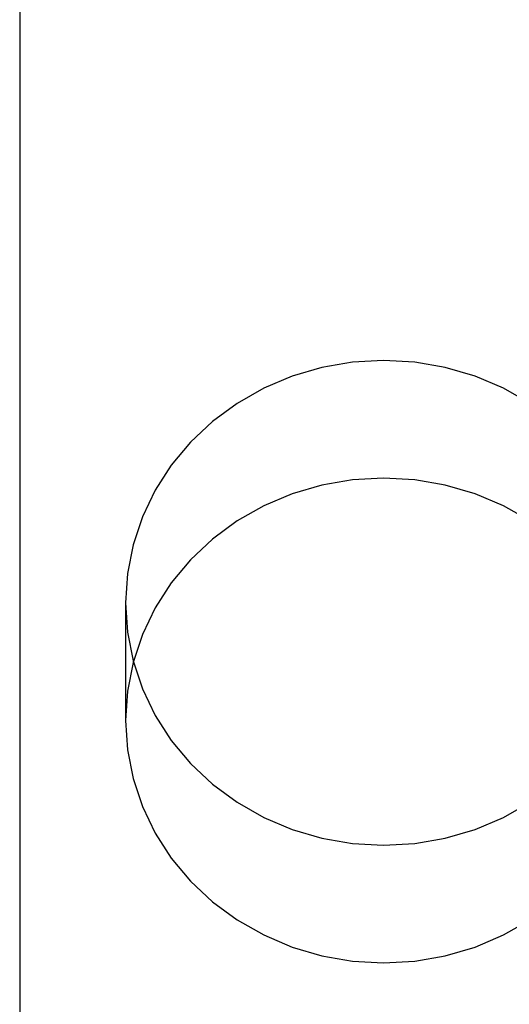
# Model space of a CAD drawing. Header units: inches. Extents: x 0 to 224, y 0 to 145.
# Tile 25 of 89: x 76.956 to 77.104, y 52.511 to 52.809. Entities that reach past the tile are written whole.
import ezdxf

# ---------------------------------------------------------------- set-up
doc = ezdxf.new("R2010")
doc.units = ezdxf.units.IN
doc.header["$LTSCALE"] = 12.302632
doc.header["$MEASUREMENT"] = 0
doc.linetypes.add('HIDDEN', pattern=[0.2, 0.1, -0.1])
doc.layers.add('DEFAULT_2', color=8, linetype='HIDDEN')

msp = doc.modelspace()

# ---------------------------------------------------------------- linework, layer by layer
at = {"layer": 'DEFAULT_2', "color": 8, "linetype": 'HIDDEN'}
for p, q in [((76.95638, 55.84951), (76.95638, 50.59951)), ((76.98838, 52.63245), (76.98838, 52.59688))]:
    msp.add_line(p, q, dxfattribs=at)
for points in [[(77.11069, 52.69278), (77.10262, 52.69735), (77.09404, 52.70099), (77.08504, 52.70361), (77.07578, 52.70522), (77.06638, 52.70574), (77.05698, 52.70522), (77.04771, 52.70361), (77.03872, 52.70099), (77.03013, 52.69735), (77.02207, 52.69278), (77.01466, 52.68731), (77.00799, 52.68106), (77.00219, 52.67409), (76.99731, 52.66652), (76.99345, 52.65844), (76.99064, 52.64999), (76.98896, 52.64135), (76.98838, 52.63245)], [(77.11069, 52.65721), (77.10262, 52.66178), (77.09404, 52.66542), (77.08504, 52.66804), (77.07578, 52.66965), (77.06638, 52.67017), (77.05698, 52.66965), (77.04771, 52.66804), (77.03872, 52.66542), (77.03013, 52.66178), (77.02207, 52.65721), (77.01466, 52.65174), (77.00799, 52.64549), (77.00219, 52.63852), (76.99731, 52.63095), (76.99345, 52.62287), (76.99064, 52.61442), (76.98896, 52.60578), (76.98838, 52.59688)], [(76.98838, 52.63245), (76.98896, 52.62356), (76.99064, 52.61491), (76.99345, 52.60646), (76.99731, 52.59839), (77.00219, 52.59082), (77.00799, 52.58385), (77.01466, 52.5776), (77.02207, 52.57213), (77.03013, 52.56756), (77.03872, 52.56392), (77.04771, 52.56129), (77.05698, 52.55969), (77.06638, 52.55916), (77.07578, 52.55969), (77.08504, 52.56129), (77.09404, 52.56392), (77.10262, 52.56756), (77.11069, 52.57213)], [(76.98838, 52.59688), (76.98896, 52.58799), (76.99064, 52.57934), (76.99345, 52.57089), (76.99731, 52.56282), (77.00219, 52.55525), (77.00799, 52.54828), (77.01466, 52.54203), (77.02207, 52.53656), (77.03013, 52.53199), (77.03872, 52.52835), (77.04771, 52.52572), (77.05698, 52.52412), (77.06638, 52.52359), (77.07578, 52.52412), (77.08504, 52.52572), (77.09404, 52.52835), (77.10262, 52.53199), (77.11069, 52.53656)]]:
    msp.add_lwpolyline(points, dxfattribs=at)

doc.saveas('drawing.dxf')
